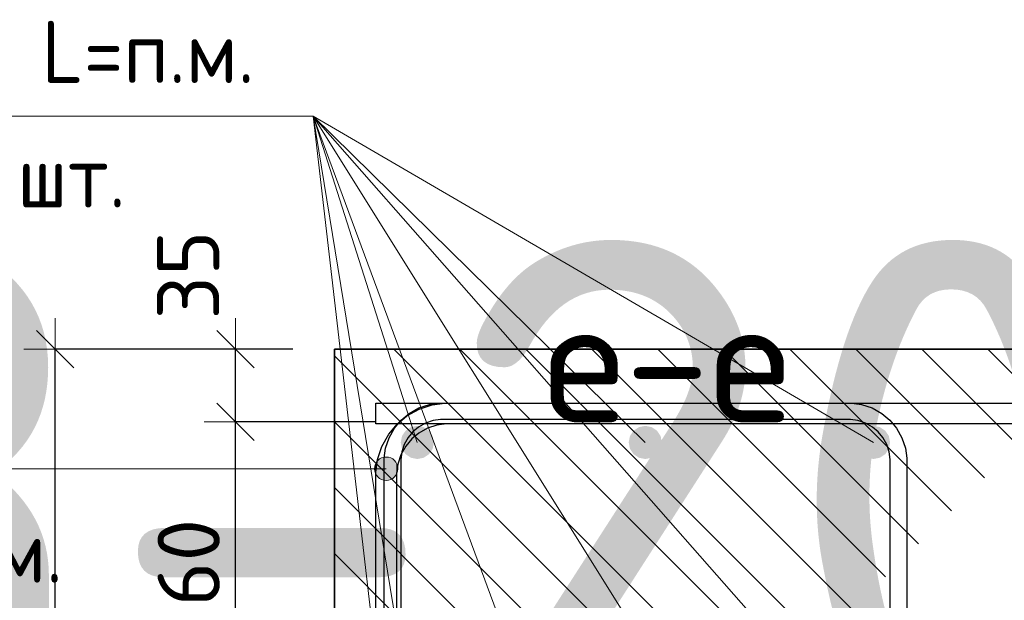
# Model space of a CAD drawing. Header units: metres. Extents: x -38 to 97, y -15 to 21.
# Tile 95 of 256: x 72.02 to 72.495, y 2.423 to 2.703. Entities that reach past the tile are written whole.
import ezdxf

# ---------------------------------------------------------------- set-up
doc = ezdxf.new("R2010")
doc.units = ezdxf.units.M
doc.header["$PDMODE"] = 65
for name, color, linetype, lineweight in [('XR$3$Арм. стержнями верхней зоны', 180, 'Continuous', 35), ('XR$3$Арм.стержн. Арматура края', 96, 'Continuous', 35), ('XR$3$Арм.стержн. Хомут', 240, 'Continuous', 35), ('XR$3$Арм.стержн.горизонт. 1', 180, 'Continuous', 35), ('XR$3$Размерная линия (1)', 7, 'Continuous', 13), ('XR$5$Арм.стержн.горизонт. 1', 180, 'Continuous', 35), ('XR$6$Текст_ примечание', 7, 'Continuous', 13)]:
    doc.layers.add(name, color=color, linetype=linetype, lineweight=lineweight)
doc.styles.add('ISOCPEUR', font='txt')
doc.dimstyles.new('DIMSTYLE_23', dxfattribs={"dimtxt": 0.03, "dimasz": 0.03, "dimexe": 0, "dimexo": 0, "dimgap": 0.015, "dimtad": 2, "dimdec": 0, "dimlfac": 1000, "dimrnd": 5, "dimzin": 12, "dimdsep": 46, "dimtxsty": 'ISOCPEUR', "dimblk1": 'ALL_ML_STRICH', "dimblk2": 'ALL_ML_STRICH', "dimsah": 1, "dimcen": 0, "dimclrd": 7, "dimclre": 256, "dimclrt": 7, "dimadec": 0, "dimazin": 0, "dimtfac": 1, "dimtdec": 0, "dimtix": 1, "dimtmove": 2, "dimatfit": 3, "dimfxl": 0, "dimtvp": 1.2, "dimtzin": 0, "dimlwd": 0, "dimlwe": -3, "dimarcsym": 0})
doc.dimstyles.new('DIMSTYLE_24', dxfattribs={"dimtxt": 0.03, "dimasz": 0.03, "dimexe": 0, "dimexo": 0, "dimgap": 0.015, "dimtad": 2, "dimdec": 0, "dimlfac": 1000, "dimrnd": 5, "dimzin": 12, "dimdsep": 46, "dimtxsty": 'ISOCPEUR', "dimblk1": 'ALL_ML_STRICH', "dimblk2": 'ALL_ML_STRICH', "dimsah": 1, "dimcen": 0, "dimclrd": 7, "dimclre": 256, "dimclrt": 7, "dimadec": 0, "dimazin": 0, "dimtfac": 1, "dimtdec": 0, "dimtix": 1, "dimtmove": 2, "dimatfit": 3, "dimfxl": 0, "dimtzin": 0, "dimlwd": 0, "dimlwe": -3, "dimarcsym": 0})
pattern_1 = [(135, (0, 0), (-0.031819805, -0.031819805), [0.4, -0.05, 0, -0.05]), (135, (-0.01591, -0.01591), (-0.031819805, -0.031819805), [0.8, -0.1, 0.1, -0.1])]

# ---------------------------------------------------------------- blocks, each defined once
blk = doc.blocks.new('ALL_ML_STRICH')
at = {"color": 0, "linetype": 'ByBlock', "lineweight": -2}
for p, q in [((0, -0.5), (0, 0.5)), ((-0.3, -0.3), (0.3, 0.3)), ((-1, 0), (0.5, 0))]:
    blk.add_line(p, q, dxfattribs=at)
blk = doc.blocks.new('*D245')
at = {"layer": 'DEFPOINTS', "color": 7, "linetype": 'Continuous', "lineweight": 13, "transparency": 33554687}
for p in [(72.21207, 2.50903), (72.12431, 2.34903), (72.21203, 2.34903)]:
    blk.add_point(p, dxfattribs=at)
at = {"layer": 'XR$3$Размерная линия (1)', "color": 9, "linetype": 'Continuous', "lineweight": -2, "true_color": 0xc7c7c7, "transparency": 33554687}
for p, q in [((72.19207, 2.50903), (72.12431, 2.50903)), ((72.19203, 2.34903), (72.12431, 2.34903))]:
    blk.add_line(p, q, dxfattribs=at)
at = {"layer": 'XR$3$Размерная линия (1)', "color": 7, "linetype": 'Continuous', "lineweight": -2, "transparency": 33554687}
blk.add_line((72.12431, 2.34903), (72.12431, 2.50903), dxfattribs=at)
at = {"layer": 'XR$3$Размерная линия (1)', "color": 7, "linetype": 'Continuous', "lineweight": 13, "transparency": 33554687, "xscale": 0.03, "yscale": 0.03, "zscale": 0.03}
for p, rotation in [((72.12431, 2.50903), 90), ((72.12431, 2.34903), 270)]:
    blk.add_blockref('ALL_ML_STRICH', p, dxfattribs=dict(at, rotation=rotation))
at = {"layer": 'XR$3$Размерная линия (1)', "color": 7, "linetype": 'Continuous', "lineweight": 13, "transparency": 33554687, "insert": (72.10181, 2.43353), "char_height": 0.03, "width": 0.09, "attachment_point": 5, "rotation": 90, "style": 'ISOCPEUR'}
blk.add_mtext('\\A1;{160}', dxfattribs=at)
blk = doc.blocks.new('*D246')
at = {"layer": 'DEFPOINTS', "color": 7, "linetype": 'Continuous', "lineweight": 13, "transparency": 33554687}
for p in [(72.17211, 2.54403), (72.12431, 2.50903), (72.21207, 2.50903)]:
    blk.add_point(p, dxfattribs=at)
at = {"layer": 'XR$3$Размерная линия (1)', "color": 9, "linetype": 'Continuous', "lineweight": -2, "true_color": 0xc7c7c7, "transparency": 33554687}
for p, q in [((72.15211, 2.54403), (72.12431, 2.54403)), ((72.19207, 2.50903), (72.12431, 2.50903))]:
    blk.add_line(p, q, dxfattribs=at)
at = {"layer": 'XR$3$Размерная линия (1)', "color": 7, "linetype": 'Continuous', "lineweight": -2, "transparency": 33554687}
blk.add_line((72.12431, 2.50903), (72.12431, 2.54403), dxfattribs=at)
at = {"layer": 'XR$3$Размерная линия (1)', "color": 7, "linetype": 'Continuous', "lineweight": 13, "transparency": 33554687, "xscale": 0.03, "yscale": 0.03, "zscale": 0.03}
for p, rotation in [((72.12431, 2.54403), 90), ((72.12431, 2.50903), 270)]:
    blk.add_blockref('ALL_ML_STRICH', p, dxfattribs=dict(at, rotation=rotation))
at = {"layer": 'XR$3$Размерная линия (1)', "color": 7, "linetype": 'Continuous', "lineweight": 13, "transparency": 33554687, "insert": (72.10157, 2.57977), "char_height": 0.03, "width": 0.06, "attachment_point": 5, "rotation": 90, "style": 'ISOCPEUR'}
blk.add_mtext('\\A1;{35}', dxfattribs=at)
blk = doc.blocks.new('*D247')
at = {"layer": 'DEFPOINTS', "color": 7, "linetype": 'Continuous', "lineweight": 13, "transparency": 33554687}
for p in [(72.17211, 2.54403), (72.03736, 2.18403), (72.17211, 2.18403)]:
    blk.add_point(p, dxfattribs=at)
at = {"layer": 'XR$3$Размерная линия (1)', "color": 9, "linetype": 'Continuous', "lineweight": -2, "true_color": 0xc7c7c7, "transparency": 33554687}
for p, q in [((72.15211, 2.54403), (72.03736, 2.54403)), ((72.15211, 2.18403), (72.03736, 2.18403))]:
    blk.add_line(p, q, dxfattribs=at)
at = {"layer": 'XR$3$Размерная линия (1)', "color": 7, "linetype": 'Continuous', "lineweight": -2, "transparency": 33554687}
blk.add_line((72.03736, 2.18403), (72.03736, 2.54403), dxfattribs=at)
at = {"layer": 'XR$3$Размерная линия (1)', "color": 7, "linetype": 'Continuous', "lineweight": 13, "transparency": 33554687, "xscale": 0.03, "yscale": 0.03, "zscale": 0.03}
for p, rotation in [((72.03736, 2.54403), 90), ((72.03736, 2.18403), 270)]:
    blk.add_blockref('ALL_ML_STRICH', p, dxfattribs=dict(at, rotation=rotation))
at = {"layer": 'XR$3$Размерная линия (1)', "color": 7, "linetype": 'Continuous', "lineweight": 13, "transparency": 33554687, "insert": (72.01486, 2.36553), "char_height": 0.03, "width": 0.09, "attachment_point": 5, "rotation": 90, "style": 'ISOCPEUR'}
blk.add_mtext('\\A1;{360}', dxfattribs=at)

msp = doc.modelspace()

# ---------------------------------------------------------------- hatches: boundary and pattern name
at = {"linetype": 'Continuous', "lineweight": 13, "transparency": 33554687}
h = msp.add_hatch(dxfattribs=at)
h.set_pattern_fill('__________540', scale=0.015, style=0, pattern_type=2)
h.set_pattern_definition(pattern_1)
h.paths.add_polyline_path([(72.47211, 2.54403), (72.17211, 2.54403), (72.17211, 2.18403), (72.47211, 2.18403)], flags=0)
at = {"linetype": 'Continuous', "lineweight": 25, "transparency": 33554687}
h = msp.add_hatch(dxfattribs=at)
h.set_pattern_fill('__________540', scale=0.015, style=0, pattern_type=2)
h.set_pattern_definition(pattern_1)
h.paths.add_polyline_path([(72.47211, 2.54403), (72.47211, 2.34403), (72.72626, 2.34403), (72.72626, 2.54403)], flags=0)
at = {"layer": 'XR$3$Арм.стержн. Арматура края', "linetype": 'Continuous', "lineweight": 13, "transparency": 33554687}
for points in [[(72.19219, 2.48356), (72.19219, 2.48918), (72.19141, 2.48637)], [(72.19219, 2.48918), (72.19422, 2.48153), (72.19422, 2.49121)], [(72.19219, 2.48918), (72.19219, 2.48356), (72.19422, 2.48153)], [(72.19422, 2.49121), (72.19703, 2.48074), (72.19703, 2.49199)], [(72.19422, 2.49121), (72.19422, 2.48153), (72.19703, 2.48074)], [(72.19703, 2.49199), (72.19703, 2.48074), (72.19984, 2.48153)], [(72.19703, 2.49199), (72.19984, 2.48153), (72.19984, 2.49121)], [(72.19984, 2.49121), (72.19984, 2.48153), (72.20187, 2.48356)], [(72.19984, 2.49121), (72.20187, 2.48356), (72.20187, 2.48918)], [(72.20187, 2.48918), (72.20187, 2.48356), (72.20266, 2.48637)]]:
    msp.add_hatch(color=7, dxfattribs=at).paths.add_polyline_path(points)
at = {"layer": 'XR$3$Арм.стержн.горизонт. 1', "linetype": 'Continuous', "lineweight": 50, "transparency": 33554687}
for points in [[(72.22007, 2.49903), (72.21946, 2.5021), (72.21773, 2.50469), (72.21513, 2.50642), (72.21207, 2.50703), (72.20901, 2.50642), (72.20641, 2.50469), (72.20468, 2.5021), (72.20407, 2.49903), (72.20468, 2.49597), (72.20641, 2.49338), (72.20901, 2.49164), (72.21207, 2.49103), (72.21513, 2.49164), (72.21773, 2.49338), (72.21946, 2.49597)], [(72.32999, 2.49903), (72.32939, 2.5021), (72.32765, 2.50469), (72.32506, 2.50642), (72.32199, 2.50703), (72.31893, 2.50642), (72.31634, 2.50469), (72.3146, 2.5021), (72.31399, 2.49903), (72.3146, 2.49597), (72.31634, 2.49338), (72.31893, 2.49164), (72.32199, 2.49103), (72.32506, 2.49164), (72.32765, 2.49338), (72.32939, 2.49597)], [(72.44007, 2.49903), (72.43946, 2.5021), (72.43773, 2.50469), (72.43513, 2.50642), (72.43207, 2.50703), (72.42901, 2.50642), (72.42641, 2.50469), (72.42468, 2.5021), (72.42407, 2.49903), (72.42468, 2.49597), (72.42641, 2.49338), (72.42901, 2.49164), (72.43207, 2.49103), (72.43513, 2.49164), (72.43773, 2.49338), (72.43946, 2.49597)]]:
    msp.add_hatch(color=7, dxfattribs=at).paths.add_polyline_path(points)

# ---------------------------------------------------------------- linework, layer by layer
at = {"color": 7, "linetype": 'Continuous', "lineweight": 35, "transparency": 33554687}
for p, q in [((72.17211, 2.54403), (72.17211, 2.18403)), ((72.47211, 2.54403), (72.17211, 2.54403)), ((72.72626, 2.54403), (72.47211, 2.54403))]:
    msp.add_line(p, q, dxfattribs=at)
at = {"layer": 'XR$3$Арм. стержнями верхней зоны', "color": 4, "linetype": 'Continuous', "lineweight": 25, "transparency": 33554687}
msp.add_lwpolyline([(72.19209, 2.51803), (72.73126, 2.51803), (72.73126, 2.50803), (72.19209, 2.50803), (72.19209, 2.51803)], dxfattribs=at)
at = {"layer": 'XR$3$Арм.стержн. Арматура края', "color": 7, "linetype": 'Continuous', "lineweight": 13, "transparency": 33554687}
for p, q in [((72.19703, 2.49199), (72.19703, 2.49199)), ((71.72365, 2.48637), (72.03065, 2.48637)), ((72.03065, 2.48637), (72.19703, 2.48637)), ((72.19141, 2.48637), (72.19141, 2.48637)), ((72.20266, 2.48637), (72.20266, 2.48637)), ((72.19703, 2.48074), (72.19703, 2.48074))]:
    msp.add_line(p, q, dxfattribs=at)
at = {"layer": 'XR$3$Арм.стержн. Арматура края', "color": 4, "linetype": 'Continuous', "lineweight": 25, "transparency": 33554687}
for points in [[(72.69203, 2.38403), (72.22538, 2.38403), (72.21928, 2.38488), (72.21293, 2.38698), (72.20708, 2.39025), (72.20227, 2.39427), (72.19825, 2.39908), (72.19497, 2.40493), (72.19288, 2.41128), (72.19203, 2.41738), (72.19203, 2.48469), (72.19288, 2.49079), (72.19497, 2.49714), (72.19825, 2.50298), (72.20227, 2.5078), (72.20708, 2.51182), (72.21293, 2.51509), (72.21928, 2.51718), (72.22538, 2.51803), (72.69203, 2.51803)], [(72.69203, 2.50803), (72.22607, 2.50803), (72.22155, 2.5074), (72.21697, 2.5059), (72.21278, 2.50355), (72.20937, 2.5007), (72.20652, 2.49729), (72.20417, 2.49309), (72.20266, 2.48851), (72.20203, 2.48399), (72.20203, 2.41807), (72.20266, 2.41355), (72.20417, 2.40898), (72.20652, 2.40478), (72.20937, 2.40137), (72.21278, 2.39852), (72.21697, 2.39617), (72.22155, 2.39466), (72.22607, 2.39403), (72.69203, 2.39403)]]:
    msp.add_lwpolyline(points, dxfattribs=at)
at = {"layer": 'XR$3$Арм.стержн. Арматура края', "color": 7, "linetype": 'Continuous', "lineweight": 13, "transparency": 33554687}
msp.add_circle((72.19703, 2.48637), 0.00563, dxfattribs=at)
at = {"layer": 'XR$3$Арм.стержн. Хомут', "color": 40, "linetype": 'Continuous', "lineweight": 25, "transparency": 33554687}
for points in [[(72.19607, 2.23471), (72.19607, 2.49136), (72.19675, 2.49624), (72.19842, 2.50132), (72.20104, 2.50599), (72.20426, 2.50984), (72.20811, 2.51306), (72.21279, 2.51568), (72.21787, 2.51735), (72.22275, 2.51803), (72.42143, 2.51803), (72.42631, 2.51735), (72.43139, 2.51568), (72.43607, 2.51306), (72.43992, 2.50984), (72.44314, 2.50599), (72.44575, 2.50132), (72.44743, 2.49624), (72.44811, 2.49136), (72.44811, 2.23471)], [(72.19607, 2.23471), (72.19607, 2.49136), (72.19675, 2.49624), (72.19842, 2.50132), (72.20104, 2.50599), (72.20426, 2.50984), (72.20811, 2.51306), (72.21279, 2.51568), (72.21787, 2.51735), (72.22275, 2.51803), (72.42143, 2.51803), (72.42631, 2.51735), (72.43139, 2.51568), (72.43607, 2.51306), (72.43992, 2.50984), (72.44314, 2.50599), (72.44575, 2.50132), (72.44743, 2.49624), (72.44811, 2.49136), (72.44811, 2.23471)], [(72.44011, 2.23526), (72.44011, 2.4908), (72.43961, 2.49442), (72.4384, 2.49808), (72.43652, 2.50144), (72.43424, 2.50416), (72.43151, 2.50644), (72.42816, 2.50832), (72.42449, 2.50953), (72.42088, 2.51003), (72.2233, 2.51003), (72.21969, 2.50953), (72.21602, 2.50832), (72.21267, 2.50644), (72.20994, 2.50416), (72.20766, 2.50144), (72.20578, 2.49808), (72.20457, 2.49442), (72.20407, 2.4908), (72.20407, 2.23526)], [(72.44011, 2.23526), (72.44011, 2.4908), (72.43961, 2.49442), (72.4384, 2.49808), (72.43652, 2.50144), (72.43424, 2.50416), (72.43151, 2.50644), (72.42816, 2.50832), (72.42449, 2.50953), (72.42088, 2.51003), (72.2233, 2.51003), (72.21969, 2.50953), (72.21602, 2.50832), (72.21267, 2.50644), (72.20994, 2.50416), (72.20766, 2.50144), (72.20578, 2.49808), (72.20457, 2.49442), (72.20407, 2.4908), (72.20407, 2.23526)]]:
    msp.add_lwpolyline(points, dxfattribs=at)
at = {"layer": 'XR$3$Арм.стержн.горизонт. 1', "color": 7, "linetype": 'Continuous', "lineweight": 13, "transparency": 33554687}
for p, q in [((71.93584, 2.65643), (72.16184, 2.65643)), ((72.16184, 2.65643), (72.43211, 2.22403)), ((72.16184, 2.65643), (72.32199, 2.49903)), ((72.16184, 2.65643), (72.21203, 2.22403)), ((72.16184, 2.65643), (72.43211, 2.34903)), ((72.16184, 2.65643), (72.21207, 2.49903)), ((72.16184, 2.65643), (72.43207, 2.49903)), ((72.16184, 2.65643), (72.32203, 2.22403)), ((72.16184, 2.65643), (72.21203, 2.34903))]:
    msp.add_line(p, q, dxfattribs=at)

# ---------------------------------------------------------------- texts
at = {"color": 7, "linetype": 'Continuous', "lineweight": 13, "transparency": 33554687, "insert": (72.3326, 2.53871), "char_height": 0.06, "width": 0.1533913, "attachment_point": 5, "style": 'ISOCPEUR'}
msp.add_mtext('\\A1;{\\fISOCPEUR|i0|b0;\\H0.060000;\\W1.000000;\\C7;е-е}\\P', dxfattribs=at)
msp.add_mtext('\\A1;{\\fISOCPEUR|i0|b0;\\H0.060000;\\W1.000000;\\C7;е-е}\\P', dxfattribs=at)
at = {"layer": 'XR$3$Арм.стержн.горизонт. 1', "color": 7, "linetype": 'Continuous', "lineweight": 25, "transparency": 33554687, "char_height": 0.03, "attachment_point": 7, "style": 'ISOCPEUR'}
for s, insert, width in [('\\W0.94;ø16 L=п.м.', (71.95584, 2.67243), 0.199983), ('\\W0.94;8шт. ', (71.99784, 2.61243), 0.1161286)]:
    msp.add_mtext(s, dxfattribs=dict(at, insert=insert, width=width))
at = {"layer": 'XR$5$Арм.стержн.горизонт. 1', "color": 7, "linetype": 'Continuous', "lineweight": 25, "transparency": 33554687, "insert": (71.86342, 2.4314), "char_height": 0.03, "width": 0.1999831, "attachment_point": 7, "style": 'ISOCPEUR'}
msp.add_mtext('\\W0.94;ø16 L=п.м.', dxfattribs=at)
at = {"layer": 'XR$6$Текст_ примечание', "color": 7, "linetype": 'Continuous', "lineweight": 35, "transparency": 33554687, "insert": (70.35063, 2.34671), "char_height": 0.25, "width": 2.7437149, "attachment_point": 7, "style": 'ISOCPEUR'}
msp.add_mtext('\\W0.96;ГОСТ 34028-2016', dxfattribs=at)

# ---------------------------------------------------------------- dimensions: what is measured, and where the dimension line sits
at = {"layer": 'XR$3$Размерная линия (1)', "color": 7, "linetype": 'Continuous', "lineweight": 13, "transparency": 33554687}
for base, p1, p2, dimstyle, picture, middle in [((72.12431, 2.54403), (72.19207, 2.50903), (72.15211, 2.54403), 'DIMSTYLE_23', '*D246', (72.10157, 2.57977)), ((72.03736, 2.54403), (72.15211, 2.18403), (72.15211, 2.54403), 'DIMSTYLE_24', '*D247', (72.01486, 2.36553)), ((72.12431, 2.50903), (72.19203, 2.34903), (72.19207, 2.50903), 'DIMSTYLE_24', '*D245', (72.10181, 2.43353))]:
    dim = msp.add_linear_dim(base=base, p1=p1, p2=p2, angle=90, dimstyle=dimstyle, override={"dimpost": '<>', "dimclrd": 7, "dimclre": 9, "dimclrt": 7, "dimlwd": 0, "dimlwe": 65533}, dxfattribs=at)
    dim.commit()
    dim.dimension.update_dxf_attribs({"geometry": picture, "text_midpoint": middle, "dimtype": 160})

doc.saveas('drawing.dxf')
